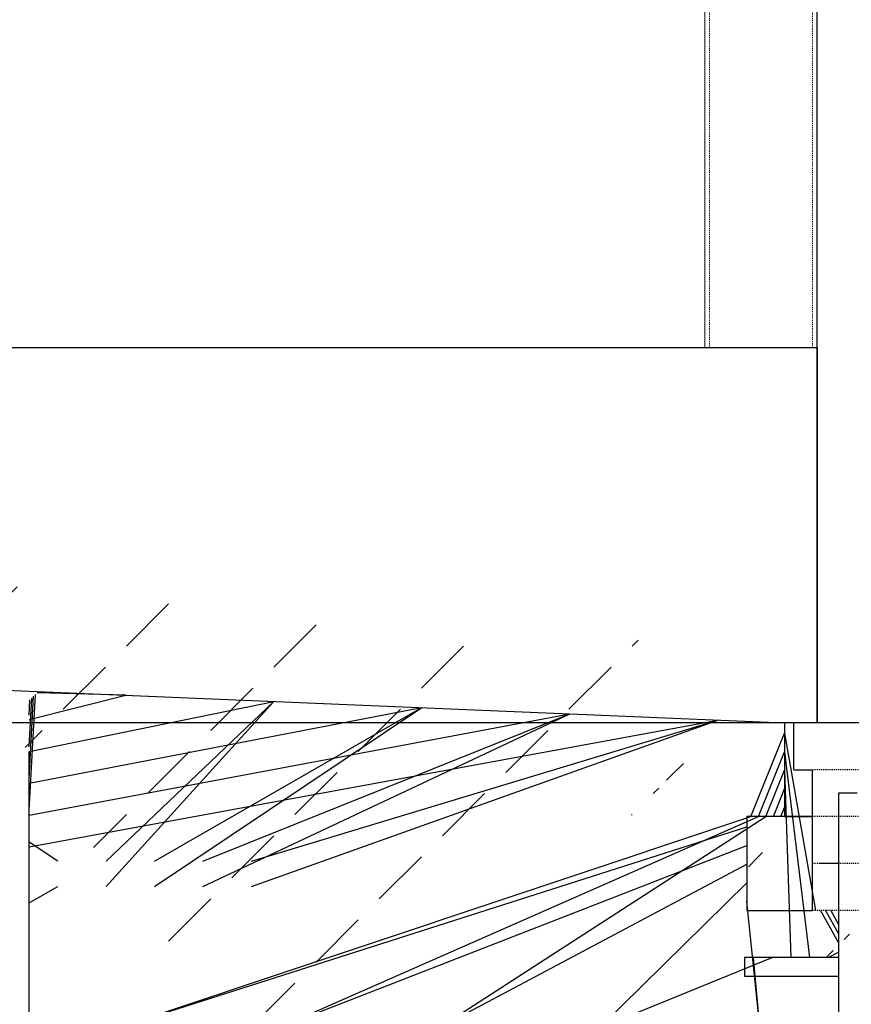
# Model space of a CAD drawing. Header units: centimetres. Extents: x 657501712 to 657529232, y 555122765 to 555182979.
# Tile 37 of 78: x 657505277 to 657505366, y 555123767 to 555123872. Entities that reach past the tile are written whole.
import ezdxf

# ---------------------------------------------------------------- set-up
doc = ezdxf.new("R2010")
doc.units = ezdxf.units.CM
doc.header["$LTSCALE"] = 0.1
doc.linetypes.add('ZKZOK_PW_06_00_300$0$STRICHLINIE', pattern=[0.75, 0.5, -0.25])
doc.linetypes.add('ZKZOK_PW_06_00_300$0$Ukryty', pattern=[7.143750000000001, 4.7625, -2.38125])
for name, color, linetype in [('xrefs', 7, 'Continuous'), ('ZKZOK_PW_06_00_300$0$A_GB_300L', 1, 'Continuous'), ('ZKZOK_PW_06_00_300$0$A_GB_320L', 1, 'Continuous'), ('ZKZOK_PW_06_00_300$0$S_GB_303L', 3, 'Continuous'), ('ZKZOK_PW_06_00_300$0$S_GB_309H', 9, 'Continuous'), ('ZKZOK_PW_06_00_300$0$S_GB_309L', 9, 'Continuous')]:
    doc.layers.add(name, color=color, linetype=linetype)
doc.layers.add('ZKZOK_PW_06_00_300$0$_ukryte_', color=1, linetype='ZKZOK_PW_06_00_300$0$Ukryty', lineweight=9)
doc.layers.add('ZKZOK_PW_06_00_300$0$S-COLS', color=1, linetype='Continuous', lineweight=9)
pattern_1 = [(44.99999999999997, (-16321.81440925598, -8951.296025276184), (-89.8025612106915, 89.8025612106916), []), (44.99999999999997, (-16232.01180839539, -8951.296025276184), (-89.8025612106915, 89.8025612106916), [63.5, -31.75])]

# ---------------------------------------------------------------- blocks, each defined once
blk = doc.blocks.new('ZKZOK_PW_06_00_300$0$ODPŁYW')
at = {"color": 9}
for p, q in [((-2025.885662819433, 390.5), (-2025.885662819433, 490.5)), ((-2025.885662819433, 490.5), (-2005.885662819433, 490.5)), ((-2005.885662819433, 490.5), (-2005.885662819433, 390.5)), ((-2225.96385746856, 438.0000000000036), (-2275.96385746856, 438.0000000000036)), ((-2225.96385746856, 438.0000000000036), (-2225.96385746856, 418.0000000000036)), ((-2075.96385746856, 418.0000000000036), (-2225.96385746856, 418.0000000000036)), ((-2125.96385746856, 390.5000000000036), (-2125.96385746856, 410.6000000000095)), ((-2200.885662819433, 390.5), (153.9361425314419, 390.5000000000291)), ((-2200.885662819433, 370.3999999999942), (-2200.885662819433, 390.5))]:
    blk.add_line(p, q, dxfattribs=at)
at = {"color": 9, "linetype": 'ZKZOK_PW_06_00_300$0$STRICHLINIE'}
for p, q in [((-2225.96385746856, 8.000000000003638), (-2225.96385746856, 418.0000000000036)), ((-2175.96385746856, 8.000000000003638), (-2175.96385746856, 418.0000000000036)), ((-2125.96385746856, 8.000000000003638), (-2125.96385746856, 418.0000000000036)), ((-2075.96385746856, 8.000000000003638), (-2075.96385746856, 418.0000000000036))]:
    blk.add_line(p, q, dxfattribs=at)
at = {"color": 9}
for points in [[(-2175.96385746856, 418.0000000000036), (-2175.96385746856, 488.0000000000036), (-2075.96385746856, 488.0000000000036), (-2075.96385746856, 418.0000000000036)], [(-2175.96385746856, 8.000000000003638), (-2175.96385746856, -21.99999999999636), (-2275.96385746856, -21.99999999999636), (-2275.96385746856, 448.0000000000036), (-2175.96385746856, 448.0000000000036), (-2175.96385746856, 418.0000000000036)]]:
    blk.add_lwpolyline(points, dxfattribs=at)
blk = doc.blocks.new('wer')
at = {"layer": 'ZKZOK_PW_06_00_300$0$S_GB_309H'}
h = blk.add_hatch(dxfattribs=at)
h.set_pattern_fill('ANSI33', color=251, scale=20, angle=-2.067360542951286e-14, style=0)
h.set_pattern_definition(pattern_1)
h.paths.add_polyline_path([(-23735.06492900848, 1.9073486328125e-06), (-24530.11893177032, 33.25526142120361), (-24539.94203853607, 23.43215560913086), (-24539.94203853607, -147.4047441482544), (-24279.94103336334, -147.4047403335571), (-24279.94103431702, -174.304741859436), (-24539.94203948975, -174.3047380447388), (-24539.94203948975, -324.9999980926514), (-23677.56492900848, -324.9999980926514), (-23677.56492996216, -270.0781927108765), (-23777.56492900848, -270.0781927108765), (-23777.56492996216, -250.0781917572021), (-23677.56492900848, -250.0781917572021), (-23677.56492900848, -199.9999980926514), (-23705.06492996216, -199.9999980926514), (-23775.06492805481, -199.9999980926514), (-23775.06492900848, -99.99999809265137), (-23735.06492996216, -99.99999809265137)])
h = blk.add_hatch(dxfattribs=at)
h.set_pattern_fill('ANSI33', color=251, scale=20, angle=-2.067360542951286e-14, style=0)
h.set_pattern_definition(pattern_1)
h.paths.add_polyline_path([(-23735.06492900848, 1.9073486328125e-06), (-24530.11893177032, 33.25526142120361), (-24539.94203853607, 23.43215560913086), (-24539.94203853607, -147.4047441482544), (-24279.94103431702, -147.4047403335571), (-24279.94103431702, -174.3047428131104), (-24539.94203948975, -174.3047399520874), (-24539.94203948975, -324.9999980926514), (-23677.56492996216, -324.9999980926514), (-23677.56492996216, -270.0781927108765), (-23777.56492900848, -270.0781927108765), (-23777.56492996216, -250.0781917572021), (-23677.56492900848, -250.0781927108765), (-23677.56492900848, -199.9999980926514), (-23705.06492996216, -199.9999980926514), (-23775.06492996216, -199.9999980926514), (-23775.06492996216, -99.99999809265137), (-23735.06492996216, -99.99999809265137)])
h = blk.add_hatch(dxfattribs=at)
h.set_pattern_fill('ANSI33', color=251, scale=20, angle=-4.134721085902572e-14, style=0)
h.set_pattern_definition([(44.99999999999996, (-16321.81352233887, -8951.29602432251), (-89.80256121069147, 89.80256121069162), []), (44.99999999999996, (-16232.01092338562, -8951.29602432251), (-89.80256121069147, 89.80256121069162), [63.50000000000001, -31.75])])
h.paths.add_polyline_path([(-23735.06404495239, 1.9073486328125e-06), (-24530.11804771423, 33.25526237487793), (-24539.94115543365, 23.43215560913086), (-24539.94115543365, -147.4047441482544), (-24279.94014930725, -147.4047403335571), (-24279.94014930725, -174.304741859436), (-24539.94115447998, -174.3047380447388), (-24539.94115447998, -324.9999980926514), (-23677.56404495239, -324.9999980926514), (-23677.56404495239, -270.0781917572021), (-23777.56404590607, -270.0781927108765), (-23777.56404495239, -250.0781927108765), (-23677.56404590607, -250.0781917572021), (-23677.56404495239, -199.9999980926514), (-23705.06404495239, -199.9999990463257), (-23775.06404495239, -199.9999980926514), (-23775.06404495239, -99.99999809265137), (-23735.06404495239, -99.99999809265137)])
h = blk.add_hatch(dxfattribs=at)
h.set_pattern_fill('DASH', color=251, scale=10, angle=315)
h.set_pattern_definition([(314.9999999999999, (-23588.13123035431, -1093.738730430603), (44.90128060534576, -2.664535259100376e-14), [31.75, -31.75])])
h.paths.add_polyline_path([(-23677.56492900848, -324.9999980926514), (-25049.94203853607, -324.9999980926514), (-25049.94203948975, -1299.999998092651), (-24300.00000953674, -1299.999998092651), (-23677.56492900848, -899.1253614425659)])
h.paths.add_polyline_path([(-24300.00000953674, -1299.999998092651), (-25049.94203948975, -1299.999998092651), (-25049.94203853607, -1617.72261428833), (-25049.94203853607, -1767.728212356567), (-24949.94203948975, -1718.59027671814)])
h.paths.add_polyline_path([(-22946.28664588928, -428.1510810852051), (-22999.22942733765, -324.9999980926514), (-23322.56492996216, -324.9999980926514), (-23322.56492996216, -670.4902811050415)])
edge = h.paths.add_edge_path()
edge.add_line((-22750.86339378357, -249.9999980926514), (-22979.9420388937, -249.9999978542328))
edge.add_line((-22979.94203948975, -249.9999980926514), (-22999.94203984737, -249.9999979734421))
edge.add_line((-22999.94203853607, -249.9999980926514), (-22999.94203901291, -323.6115803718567))
edge.add_line((-22999.94203853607, -323.6115808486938), (-22946.28664672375, -428.1510806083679))
edge.add_line((-22946.28664588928, -428.1510810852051), (-22824.94203853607, -349.9999980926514))
edge.add_line((-22824.94203948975, -349.9999980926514), (-22675.89392566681, -349.9999984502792))
edge.add_line((-22675.89392566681, -349.9999980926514), (-22675.89392542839, -327.963342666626))
edge.add_arc((-23809.70530700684, -1343.208206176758), 1521.923251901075, 41.84211106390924, 45.91488401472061)
edge = h.paths.add_edge_path(flags=17)
edge.add_line((-22675.89392471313, -249.9999980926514), (-22750.86339354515, -249.9999983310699))
edge.add_arc((-23809.70530700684, -1343.208206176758), 1521.923251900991, 41.84211106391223, 45.91488401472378, ccw=False)
edge.add_line((-22675.89392471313, -327.9633407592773), (-22675.89392518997, -249.9999961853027))
at = {"layer": 'ZKZOK_PW_06_00_300$0$_ukryte_', "color": 251}
for p, q in [((-23815.0255317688, 400.0002889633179), (-23815.0255317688, 2050.306891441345)), ((-23705.0255317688, 400.0002908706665), (-23705.02553272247, 2050.306891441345))]:
    blk.add_line(p, q, dxfattribs=at)
at = {"layer": 'ZKZOK_PW_06_00_300$0$A_GB_300L', "color": 251}
for p, q in [((-25250.0255355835, 400.0002927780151), (-23700.0255317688, 400.0002918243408)), ((-23700.02553272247, 400.0002927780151), (-23700.02553272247, 0.0002851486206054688))]:
    blk.add_line(p, q, dxfattribs=at)
at = {"layer": 'ZKZOK_PW_06_00_300$0$A_GB_320L', "color": 251}
blk.add_lwpolyline([(-23700.02553272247, 2000.000279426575), (-22700.02553272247, 2000.000281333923), (-22700.0255317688, 0.0002832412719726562), (-23700.0255317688, 0.0002832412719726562)], close=True, dxfattribs=at)
at = {"layer": 'ZKZOK_PW_06_00_300$0$S-COLS', "color": 251}
for p, q in [((-23820.0255317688, 2050.306889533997), (-23820.0255317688, 400.0002889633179)), ((-23700.0255317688, 400.0002880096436), (-23700.0255317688, 2050.306889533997)), ((-23810.0255317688, 400.0002908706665), (-23820.0255317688, 400.0002889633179)), ((-23710.0255317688, 400.0002889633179), (-23810.0255317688, 400.0002908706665)), ((-23700.0255317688, 400.0002880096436), (-23710.0255317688, 400.0002889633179))]:
    blk.add_line(p, q, dxfattribs=at)
at = {"layer": 'ZKZOK_PW_06_00_300$0$S_GB_303L', "color": 251, "linetype": 'Continuous'}
for p, q in [((-25100.4181728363, 57.10955238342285), (-23735.06492900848, 1.9073486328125e-06)), ((-25100.41728878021, 57.10955238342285), (-23735.06404495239, 1.9073486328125e-06))]:
    blk.add_line(p, q, dxfattribs=at)
at = {"layer": 'ZKZOK_PW_06_00_300$0$S_GB_309L', "color": 251}
blk.add_line((-13250.02553749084, 1.9073486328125e-06), (-27234.09224700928, 1.9073486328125e-06), dxfattribs=at)
at = {"layer": 'ZKZOK_PW_06_00_300$0$S_GB_309L', "color": 251, "xscale": -1, "rotation": 90}
blk.add_blockref('ZKZOK_PW_06_00_300$0$ODPŁYW', (-23287.06492996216, -2275.963854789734), dxfattribs=at)

msp = doc.modelspace()

# ---------------------------------------------------------------- block references
at = {"layer": 'xrefs', "xscale": 0.1, "yscale": 0.1, "zscale": 0.1}
msp.add_blockref('wer', (657507732.19427, 555123796.7207938), dxfattribs=at)

doc.saveas('drawing.dxf')
